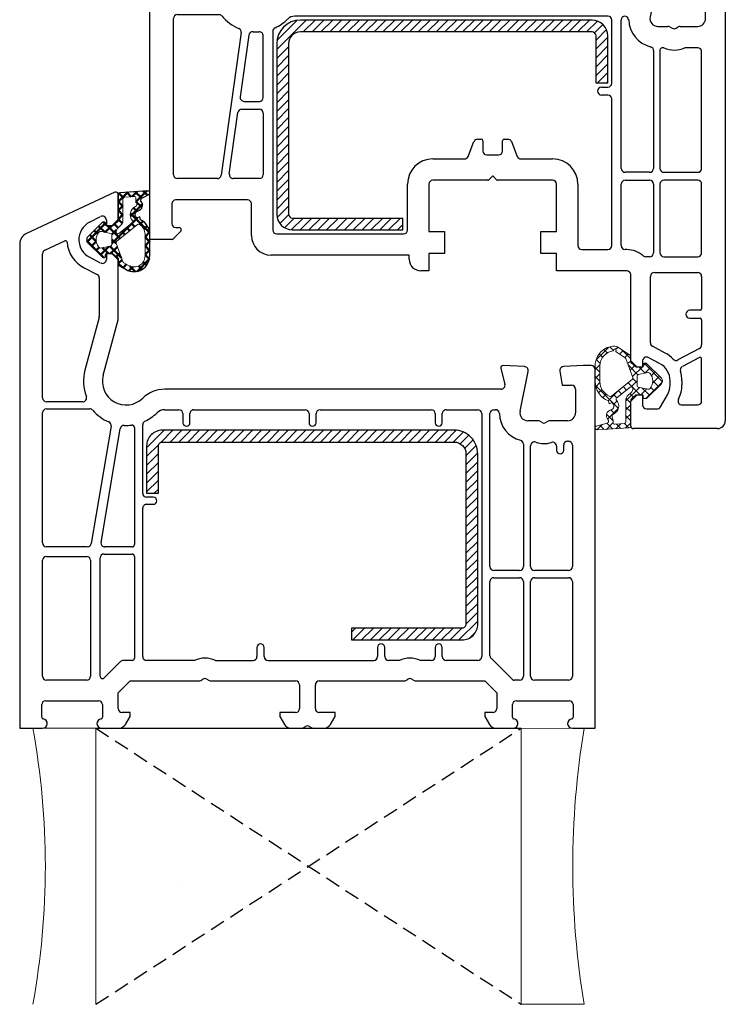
# Model space of a CAD drawing. Header units: millimetres. Extents: x -1427 to 10229, y -1578 to 5221.
# Tile 8 of 129: x 1019 to 1028, y -632 to -620. Entities that reach past the tile are written whole.
import ezdxf

# ---------------------------------------------------------------- set-up
doc = ezdxf.new("R2010")
doc.units = ezdxf.units.MM
doc.linetypes.add('AUSGEZOGEN', pattern=[0])
doc.linetypes.add('HIDDEN', pattern=[9.525, 6.35, -3.175])
for name, color, linetype in [('1', 7, 'Continuous'), ('10TNR-01', 7, 'AUSGEZOGEN'), ('listwa', 5, 'Continuous'), ('ościeżnica', 30, 'Continuous'), ('WO_HIDD', 32, 'HIDDEN')]:
    doc.layers.add(name, color=color, linetype=linetype)
for name, color, linetype, lineweight in [('A_wymiary', 7, 'Continuous', 5), ('AM_0', 7, 'Continuous', 50), ('PL_CONT', 210, 'Continuous', 0)]:
    doc.layers.add(name, color=color, linetype=linetype, lineweight=lineweight)

# ---------------------------------------------------------------- blocks, each defined once
blk = doc.blocks.new('HP122')
for p, q in [((61.39, 73), (0, 73)), ((0, 73), (0, 70.1)), ((67.97, 60.93), (62.74, 72.13)), ((1.39, 70.2), (3, 70.2)), ((6.6, 70.1), (21.3, 70.1)), ((23.5, 70.1), (40, 70.1)), ((41.9, 70.1), (60.18, 70.1)), ((3.5, 69.7), (3.5, 63)), ((6.1, 64.5), (6.1, 69.6)), ((21.8, 69.6), (21.8, 64.5)), ((23, 64.42), (23, 69.6)), ((40.5, 69.6), (40.5, 64.11)), ((41.4, 65.01), (41.4, 69.6)), ((60.63, 69.81), (61.81, 67.27)), ((21.3, 64), (6.6, 64)), ((38.31, 61.41), (23.42, 63.93)), ((52.11, 62.92), (45.4, 64.72)), ((58.39, 64.82), (57.55, 63.17)), ((59, 62.73), (59.72, 64.14)), ((64.18, 64.14), (64.89, 62.73)), ((0, 62.6), (0, 60.44)), ((3, 62.5), (1.39, 62.5)), ((6.6, 62.8), (21.6, 62.8)), ((23.58, 62.68), (37.99, 60.24)), ((57.1, 62.9), (52.24, 62.9)), ((8.45, 60.22), (6.39, 62.29)), ((22.1, 62.3), (22.1, 58.75)), ((23, 58.75), (23, 62.19)), ((44.78, 62.4), (51.8, 60.52)), ((59.4, 60.5), (60.2, 61.3)), ((60.2, 62), (59.45, 62)), ((60.2, 61.3), (60.2, 62)), ((64.45, 62), (63.7, 62)), ((63.7, 62), (63.7, 61.3)), ((63.7, 61.3), (64.5, 60.5)), ((2, 59), (2, 60)), ((2.5, 60.5), (4.5, 60.5)), ((4.5, 60.5), (6, 59)), ((51.92, 60.5), (59.4, 60.5)), ((64.5, 60.5), (67.7, 60.5)), ((0.5, 59.58), (1.5, 59)), ((1.5, 59), (2, 59)), ((6, 59), (6, 50.29)), ((8.6, 58.75), (8.6, 59.87)), ((21.8, 58.45), (8.9, 58.45)), ((38.15, 58.45), (23.3, 58.45)), ((8.6, 50.83), (8.6, 56.9)), ((9.1, 57.4), (27.9, 57.4)), ((28.4, 56.9), (28.4, 56.05)), ((29.3, 56.05), (29.3, 56.9)), ((29.8, 57.4), (38.48, 57.4)), ((40.4, 54.6), (40.4, 52.8)), ((43, 11.94), (43, 54.6)), ((39.9, 52.3), (38.75, 52.3)), ((38.75, 51.4), (39.9, 51.4)), ((6.07, 50.04), (6.23, 49.75)), ((40.4, 50.9), (40.4, 36.8)), ((6, 48.71), (6, 38)), ((6.23, 49.25), (6.07, 48.96)), ((8.6, 48.17), (8.6, 43.4)), ((10.25, 42.9), (9.1, 42.9)), ((8.6, 41.5), (8.6, 28.1)), ((9.1, 42), (10.25, 42)), ((1.5, 40), (0.5, 39.42)), ((2, 40), (1.5, 40)), ((2, 38), (2, 40)), ((0, 38.56), (0, 37.29)), ((5.5, 37.5), (2.5, 37.5)), ((0.07, 37.04), (0.23, 36.75)), ((0.23, 36.25), (0.07, 35.96)), ((39.9, 36.3), (38.75, 36.3)), ((0, 35.71), (0, 34.44)), ((2, 33), (2, 35)), ((2.5, 35.5), (5.5, 35.5)), ((6, 35), (6, 24.29)), ((38.75, 35.4), (39.9, 35.4)), ((40.4, 34.9), (40.4, 20.8)), ((0.5, 33.58), (1.5, 33)), ((1.5, 33), (2, 33)), ((10.25, 27.6), (9.1, 27.6)), ((9.1, 26.7), (10.25, 26.7)), ((8.6, 24.83), (8.6, 26.2)), ((6.07, 24.04), (6.23, 23.75)), ((6, 22.71), (6, 14)), ((6.23, 23.25), (6.07, 22.96)), ((8.6, 20.8), (8.6, 22.17)), ((10.25, 20.3), (9.1, 20.3)), ((39.9, 20.3), (38.75, 20.3)), ((8.6, 14.9), (8.6, 18.9)), ((9.1, 19.4), (10.25, 19.4)), ((38.75, 19.4), (39.9, 19.4)), ((40.4, 18.9), (40.4, 14.9)), ((1.5, 14), (0.5, 13.42)), ((2, 14), (1.5, 14)), ((2, 13), (2, 14)), ((6, 14), (4.5, 12.5)), ((39.9, 14.4), (9.1, 14.4)), ((0, 12.56), (0, 10.4)), ((4.5, 12.5), (2.5, 12.5)), ((6.19, 10.51), (8.88, 13.2)), ((9.23, 13.35), (18.6, 13.35)), ((19.1, 12.85), (19.1, 9.6)), ((20, 9.6), (20, 12.85)), ((20.5, 13.35), (39.9, 13.35)), ((40.4, 12.85), (40.4, 12.66)), ((45.62, 11.99), (43.63, 11.46)), ((45.86, 8.97), (46, 11.68)), ((1.39, 10.5), (3, 10.5)), ((3.5, 10), (3.5, 3.3)), ((6.1, 9.6), (6.1, 10.3)), ((18.6, 9.1), (6.6, 9.1)), ((36.03, 9.1), (20.5, 9.1)), ((40.2, 9.54), (45.26, 8.51)), ((6.1, 3.4), (6.1, 7.7)), ((6.6, 8.2), (18.6, 8.2)), ((19.1, 7.7), (19.1, 3.4)), ((20, 3.4), (20, 7.7)), ((20.5, 8.2), (35.81, 8.2)), ((39, 7.29), (39, 8.56)), ((38.77, 6.75), (38.93, 7.04)), ((38.93, 5.96), (38.77, 6.25)), ((39, 3.5), (39, 5.71)), ((35.77, 4.9), (35.25, 4.9)), ((35.25, 4), (35.9, 4)), ((45.28, 4.49), (43.5, 4.18)), ((43.5, 4.18), (43.5, 3)), ((46, 1.5), (45.87, 4.03)), ((0, 2.9), (0, 0)), ((3, 2.8), (1.39, 2.8)), ((18.6, 2.9), (6.6, 2.9)), ((35.9, 2.9), (20.5, 2.9)), ((36.4, 3.5), (36.4, 3.4)), ((36.4, 3.4), (36.4, 3.4)), ((43, 2.5), (40, 2.5)), ((46, 0.5), (46, 1.5)), ((0, 0), (45.5, 0))]:
    blk.add_line(p, q)
for centre, radius, start, end in [((61.39, 71.5), 1.5, 25, 90), ((0.6, 70.1), 0.6, 180, 352.8198), ((1.39, 70), 0.2, 90, 172.8198), ((3, 69.7), 0.5, 0, 90), ((6.6, 69.6), 0.5, 90, 180), ((21.3, 69.6), 0.5, 0, 90), ((23.5, 69.6), 0.5, 90, 180), ((40, 69.6), 0.5, 0, 90), ((41.9, 69.6), 0.5, 90, 180), ((60.18, 69.6), 0.5, 25, 90), ((61.95, 63), 4, 94.3446, 152.9883), ((61.63, 67.19), 0.2, 274.3446, 25), ((41.9, 65.01), 0.5, 180, 290.8506), ((61.95, 63), 2.5, 91.6783, 152.9883), ((61.95, 63), 2.5, 27.0117, 91.6783), ((6.6, 64.5), 0.5, 180, 270), ((21.3, 64.5), 0.5, 270, 0), ((23.5, 64.42), 0.5, 180, 260.3814), ((44, 59.5), 5.6, 130.9756, 156.8456), ((40, 64.11), 0.5, 310.9756, 0), ((44, 59.5), 5.4, 75, 110.8506), ((0.6, 62.6), 0.6, 7.1802, 180), ((1.39, 62.7), 0.2, 187.1802, 270), ((3, 63), 0.5, 270, 0), ((6.6, 62.5), 0.3, 90, 225), ((21.6, 62.3), 0.5, 0, 90), ((23.5, 62.19), 0.5, 80.3814, 180), ((44, 59.5), 3, 75, 224.4153), ((52.24, 63.4), 0.5, 255, 270), ((57.1, 63.4), 0.5, 270, 332.9883), ((59.45, 62.5), 0.5, 152.9883, 270), ((64.45, 62.5), 0.5, 270, 27.0117), ((38.39, 61.9), 0.5, 260.3814, 336.8456), ((1, 60.44), 1, 180, 240), ((2.5, 60), 0.5, 90, 180), ((8.1, 59.87), 0.5, 360, 45), ((37.91, 59.75), 0.5, 357.6547, 80.3814), ((51.92, 61), 0.5, 255, 270), ((67.7, 60.8), 0.3, 270, 25), ((8.9, 58.75), 0.3, 180, 270), ((21.8, 58.75), 0.3, 270, 0), ((23.3, 58.75), 0.3, 180, 270), ((38.15, 58.75), 0.3, 270, 7.3031), ((44, 59.5), 5.6, 177.6547, 187.3031), ((9.1, 56.9), 0.5, 90, 180), ((27.9, 56.9), 0.5, 360, 90), ((29.8, 56.9), 0.5, 90, 180), ((38.48, 56.9), 0.5, 25.2285, 90), ((44, 59.5), 5.6, 205.2285, 224.4153), ((39, 54.6), 4, 360, 44.4153), ((28.85, 56.05), 0.45, 180, 360), ((39, 54.6), 1.4, 360, 44.4153), ((39.9, 52.8), 0.5, 270, 360), ((38.75, 51.85), 0.45, 90, 270), ((39.9, 50.9), 0.5, 360, 90), ((6.5, 50.29), 0.5, 180, 210), ((5.8, 49.5), 3.1, 334.5854, 25.4146), ((6.5, 48.71), 0.5, 150, 180), ((5.8, 49.5), 0.5, 330, 30), ((9.1, 43.4), 0.5, 180, 270), ((10.25, 42.45), 0.45, 270, 90), ((9.1, 41.5), 0.5, 90, 180), ((1, 38.56), 1, 120, 180), ((2.5, 38), 0.5, 180, 270), ((5.5, 38), 0.5, 270, 0), ((0.5, 37.29), 0.5, 180, 210), ((-0.2, 36.5), 0.5, 330, 30), ((38.75, 35.85), 0.45, 90, 270), ((39.9, 36.8), 0.5, 270, 0), ((0.5, 35.71), 0.5, 150, 180), ((2.5, 35), 0.5, 90, 180), ((5.5, 35), 0.5, 0, 90), ((39.9, 34.9), 0.5, 0, 90), ((1, 34.44), 1, 180, 240), ((9.1, 28.1), 0.5, 180, 270), ((10.25, 27.15), 0.45, 270, 90), ((9.1, 26.2), 0.5, 90, 180), ((6.5, 24.29), 0.5, 180, 210), ((5.8, 23.5), 0.5, 330, 30), ((5.8, 23.5), 3.1, 334.5854, 25.4146), ((6.5, 22.71), 0.5, 150, 180), ((9.1, 20.8), 0.5, 180, 270), ((10.25, 19.85), 0.45, 270, 90), ((38.75, 19.85), 0.45, 90, 270), ((39.9, 20.8), 0.5, 270, 360), ((9.1, 18.9), 0.5, 90, 180), ((39.9, 18.9), 0.5, 360, 90), ((9.1, 14.9), 0.5, 180, 270), ((39.9, 14.9), 0.5, 270, 360), ((1, 12.56), 1, 120, 180), ((2.5, 13), 0.5, 180, 270), ((9.23, 12.85), 0.5, 90, 135), ((18.6, 12.85), 0.5, 360, 90), ((20.5, 12.85), 0.5, 90, 180), ((39.9, 12.85), 0.5, 0, 90), ((39.9, 12.66), 0.5, 271.3976, 360), ((40, 8.56), 3.6, 91.3976, 165.2974), ((43.5, 11.94), 0.5, 180, 285), ((45.7, 11.7), 0.3, 357, 105), ((0.6, 10.4), 0.6, 180, 352.8198), ((1.39, 10.3), 0.2, 90, 172.8198), ((3, 10), 0.5, 0, 90), ((6.4, 10.3), 0.3, 135, 180), ((6.6, 9.6), 0.5, 180, 270), ((18.6, 9.6), 0.5, 270, 360), ((20.5, 9.6), 0.5, 180, 270), ((36.03, 9.6), 0.5, 270, 345.2974), ((40, 8.56), 1, 78.5, 180), ((45.36, 9), 0.5, 258.5, 357), ((6.6, 7.7), 0.5, 90, 180), ((18.6, 7.7), 0.5, 0, 90), ((20.5, 7.7), 0.5, 90, 180), ((35.81, 7.7), 0.5, 340.5288, 90), ((39.2, 6.5), 3.1, 160.5288, 197.7916), ((39.2, 6.5), 0.5, 150, 210), ((38.5, 7.29), 0.5, 330, 0), ((35.77, 5.4), 0.5, 270, 17.7916), ((38.5, 5.71), 0.5, 0, 30), ((35.25, 4.45), 0.45, 90, 270), ((35.9, 3.5), 0.5, 0, 90), ((45.37, 4), 0.5, 3, 100), ((0.6, 2.9), 0.6, 7.1802, 180), ((1.39, 3), 0.2, 187.1802, 270), ((3, 3.3), 0.5, 270, 0), ((6.6, 3.4), 0.5, 180, 270), ((18.6, 3.4), 0.5, 270, 0), ((20.5, 3.4), 0.5, 180, 270), ((35.9, 3.4), 0.5, 270, 0), ((40, 3.5), 1, 180, 270), ((43, 3), 0.5, 270, 360), ((45.5, 0.5), 0.5, 270, 0)]:
    blk.add_arc(centre, radius, start, end)
blk = doc.blocks.new('hp172')
for p, q in [((0, -2.72), (0, 0)), ((0, 0), (49.39, 0)), ((50.74, -0.87), (55.97, -12.07)), ((0.99, -3.91), (0.15, -3.07)), ((1.5, -3.3), (1.5, -3.7)), ((4.5, -2.8), (2, -2.8)), ((5, -12.4), (5, -3.3)), ((7.7, -8.57), (7.7, -3.5)), ((8.2, -3), (28, -3)), ((28.5, -3.5), (28.5, -8.76)), ((29.7, -3.5), (29.7, -7.78)), ((48.11, -3), (30.2, -3)), ((49.71, -5.74), (48.56, -3.29)), ((33.42, -8.19), (40.12, -9.98)), ((45.56, -9.73), (46.42, -8.12)), ((26.21, -11.6), (8.13, -9.06)), ((47.74, -8.83), (46.98, -10.27)), ((52.92, -10.27), (52.16, -8.83)), ((7.7, -13.9), (7.7, -10.59)), ((8.27, -10.09), (16.07, -11.19)), ((39.8, -12.48), (32.78, -10.6)), ((40.25, -10), (45.12, -10)), ((47.42, -11), (48.2, -11)), ((48.2, -11), (48.2, -11.7)), ((51.7, -11.7), (51.7, -11)), ((51.7, -11), (52.48, -11)), ((16.5, -11.68), (16.5, -13.9)), ((17.5, -11.96), (17.5, -13.9)), ((25.89, -12.57), (18.07, -11.47)), ((48.2, -11.7), (47.4, -12.5)), ((52.5, -12.5), (51.7, -11.7)), ((0.5, -12.9), (4.5, -12.9)), ((47.4, -12.5), (39.92, -12.5)), ((55.7, -12.5), (52.5, -12.5)), ((16, -14.4), (8.2, -14.4)), ((18, -14.4), (25.81, -14.4)), ((-2, -32.9), (-2, -15.4)), ((0.7, -16.1), (0.7, -32.2)), ((26.37, -15.6), (1.2, -15.6)), ((28.3, -58.1), (28.3, -18.4)), ((31, -18.4), (31, -61.06)), ((-2.5, -32.9), (-2, -32.9)), ((1.2, -32.7), (7, -32.7)), ((-4, -35.4), (-4, -34.4)), ((-1.8, -35.4), (-4, -35.4)), ((-1.8, -37.4), (-1.8, -35.4)), ((7, -35.4), (1, -35.4)), ((1, -35.4), (1, -37.4)), ((7.5, -42.88), (7.5, -35.9)), ((10.2, -35.9), (10.2, -39.91)), ((1, -37.4), (-1.8, -37.4)), ((10.51, -40.38), (12.39, -41.12)), ((12.5, -42.25), (11.2, -42.25)), ((12.7, -41.59), (12.7, -42.05)), ((7.97, -43.43), (7.56, -43.02)), ((7.56, -43.98), (7.96, -43.58)), ((10.7, -42.75), (10.7, -44.25)), ((7.5, -51.1), (7.5, -44.12)), ((11.2, -44.75), (12.5, -44.75)), ((12.39, -45.88), (10.51, -46.62)), ((12.7, -44.95), (12.7, -45.41)), ((10.2, -47.09), (10.2, -51.1)), ((-1.8, -51.6), (-1.8, -49.6)), ((-1.8, -49.6), (1, -49.6)), ((1, -49.6), (1, -51.6)), ((-4, -60.5), (-4, -51.6)), ((-4, -51.6), (-1.8, -51.6)), ((1, -51.6), (7, -51.6)), ((-1.3, -54.8), (-1.3, -58.1)), ((7, -54.3), (-0.8, -54.3)), ((18.3, -58.1), (18.3, -57.3)), ((19.3, -57.3), (19.3, -58.1)), ((-0.8, -58.6), (17.8, -58.6)), ((19.8, -58.6), (27.8, -58.6)), ((-0.8, -59.8), (7, -59.8)), ((9, -59.8), (27.83, -59.8)), ((-23.7, -61), (-20.5, -61)), ((-20.5, -61), (-19.7, -61.8)), ((-16.2, -61.8), (-15.4, -61)), ((-15.4, -61), (-4.5, -61)), ((-1.3, -60.5), (-1.3, -60.3)), ((7.5, -60.3), (7.5, -63.4)), ((8.5, -63.4), (8.5, -60.3)), ((31.63, -61.54), (33.62, -61.01)), ((-24, -72), (-24, -61.3)), ((-19.7, -61.8), (-19.7, -62.5)), ((-16.2, -62.5), (-16.2, -61.8)), ((34, -61.32), (33.86, -64.03)), ((-21.5, -63), (-21.5, -64.34)), ((-19.7, -62.5), (-21, -62.5)), ((-15.66, -62.5), (-16.2, -62.5)), ((-15.74, -64.67), (-14.98, -63.23)), ((-15.42, -62.5), (-15.66, -62.5)), ((-13.12, -63.5), (-4.7, -63.5)), ((-2.2, -63.4), (-2.2, -62.92)), ((33.26, -64.49), (28.2, -63.46)), ((-21.25, -64.77), (-19.7, -65.67)), ((-14.42, -65.38), (-13.56, -63.77)), ((-4.2, -64), (-4.2, -69.5)), ((7, -63.9), (-1.7, -63.9)), ((7, -64.7), (-1.7, -64.7)), ((23.93, -63.9), (9, -63.9)), ((23.93, -64.7), (9, -64.7)), ((27, -64.44), (27, -65.71)), ((-18.45, -66), (-17.95, -66)), ((-2.2, -65.2), (-2.2, -69.5)), ((7.5, -69.5), (7.5, -65.2)), ((8.5, -65.2), (8.5, -69.5)), ((26.93, -65.96), (26.77, -66.25)), ((-13.83, -69.73), (-15.29, -66.99)), ((26.77, -66.75), (26.93, -67.04)), ((27, -67.29), (27, -69.5)), ((-21, -67.51), (-21, -69.5)), ((-17.95, -67.5), (-18.45, -67.5)), ((-14.98, -69.71), (-16.12, -67.55)), ((-10, -68.5), (-10, -69.8)), ((-9, -69.8), (-9, -68.5)), ((24.3, -69.5), (24.3, -67.85)), ((31.5, -68.82), (33.28, -68.51)), ((31.5, -70), (31.5, -68.82)), ((33.87, -68.97), (34, -71.5)), ((-20.5, -70), (-15.15, -70)), ((-10.2, -70), (-13.39, -70)), ((-4.7, -70), (-8.8, -70)), ((-1.7, -70), (7, -70)), ((9, -70), (23.8, -70)), ((28, -70.5), (31, -70.5)), ((34, -71.5), (34, -72.5)), ((33.5, -73), (-23, -73))]:
    blk.add_line(p, q)
for centre, radius, start, end in [((49.39, -1.5), 1.5, 25, 90), ((0.5, -2.72), 0.5, 180, 225), ((1.2, -3.7), 0.3, 225, 360), ((2, -3.3), 0.5, 90, 180), ((4.5, -3.3), 0.5, 0, 90), ((8.2, -3.5), 0.5, 90, 180), ((28, -3.5), 0.5, 0, 90), ((30.2, -3.5), 0.5, 90, 180), ((48.11, -3.5), 0.5, 25, 90), ((49.95, -10), 4, 95.7956, 152.0424), ((49.52, -5.82), 0.2, 275.7956, 25), ((8.2, -8.57), 0.5, 180, 262), ((30.2, -7.78), 0.5, 180, 287.4576), ((32, -13.5), 5.5, 75, 107.4576), ((49.95, -10), 2.5, 27.9576, 152.0424), ((32, -13.5), 5.7, 130.1778, 157.2903), ((28, -8.76), 0.5, 310.1778, 0), ((40.25, -9.5), 0.5, 255, 270), ((45.12, -9.5), 0.5, 270, 332.0424), ((8.2, -10.59), 0.5, 82, 180), ((16, -11.68), 0.5, 0, 82), ((32, -13.5), 3, 75, 224.4153), ((47.42, -10.5), 0.5, 152.0424, 270), ((52.48, -10.5), 0.5, 270, 27.9576), ((4.5, -12.4), 0.5, 270, 0), ((18, -11.96), 0.5, 82, 180), ((26.28, -11.11), 0.5, 262, 337.2903), ((39.92, -12), 0.5, 255, 270), ((55.7, -12.2), 0.3, 270, 0), ((55.7, -12.2), 0.3, 360, 25), ((55.7, -12.2), 0.3, 360, 25), ((0.5, -15.4), 2.5, 90, 180), ((25.82, -13.06), 0.5, 355.9369, 82), ((32, -13.5), 5.7, 175.9369, 183.6991), ((8.2, -13.9), 0.5, 180, 270), ((16, -13.9), 0.5, 270, 0), ((18, -13.9), 0.5, 180, 270), ((25.81, -13.9), 0.5, 270, 3.6991), ((1.2, -16.1), 0.5, 90, 180), ((26.37, -16.1), 0.5, 24.7939, 90), ((32, -13.5), 5.7, 204.7939, 224.4153), ((27, -18.4), 4, 0, 44.4153), ((27, -18.4), 1.3, 0, 44.4153), ((1.2, -32.2), 0.5, 180, 270), ((-2.5, -34.4), 1.5, 90, 180), ((7, -35.9), 3.2, 0, 90), ((7, -35.9), 0.5, 0, 90), ((10.7, -39.91), 0.5, 180, 248.1986), ((12.2, -41.59), 0.5, 0, 68.1986), ((11.2, -42.75), 0.5, 90, 180), ((12.5, -42.05), 0.2, 270, 0), ((7.7, -42.88), 0.2, 180, 225), ((7.9, -43.5), 0.102, 309.8452, 0.174), ((7.9, -43.5), 0.101, 0, 45), ((7.7, -44.12), 0.2, 134.9411, 180), ((11.2, -44.25), 0.5, 180, 270), ((12.5, -44.95), 0.2, 0, 90), ((12.2, -45.41), 0.5, 291.8014, 0), ((10.7, -47.09), 0.5, 111.8014, 180), ((7, -51.1), 0.5, 270, 0), ((7, -51.1), 3.2, 270, 0), ((-0.8, -54.8), 0.5, 90, 180), ((18.8, -57.3), 0.5, 90, 180), ((18.8, -57.3), 0.5, 0, 90), ((-0.8, -58.1), 0.5, 180, 270), ((17.8, -58.1), 0.5, 270, 0), ((19.8, -58.1), 0.5, 180, 270), ((27.8, -58.1), 0.5, 270, 0), ((-0.8, -60.3), 0.5, 90, 180), ((7, -60.3), 0.5, 0, 90), ((9, -60.3), 0.5, 90, 180), ((27.83, -60.27), 0.471, 272.349, 90), ((-23.7, -61.3), 0.3, 90, 180), ((-4.5, -60.5), 0.5, 270, 0), ((-4.5, -60.5), 3.2, 319.1791, 0), ((28, -64.44), 3.7, 92.349, 165.6859), ((31.5, -61.06), 0.5, 180, 285), ((33.7, -61.3), 0.3, 90, 105), ((33.7, -61.3), 0.3, 1.8115, 90), ((33.7, -61.3), 0.3, 357, 1.8115), ((-21, -63), 0.5, 90, 180), ((-15.42, -63), 0.5, 0, 90), ((-15.42, -63), 0.5, 332, 360), ((-13.12, -64), 0.5, 90, 152), ((-4.7, -64), 0.5, 0, 90), ((-1.7, -62.92), 0.5, 139.1791, 180), ((-1.7, -63.4), 0.5, 180, 270), ((7, -63.4), 0.5, 270, 0), ((9, -63.4), 0.5, 180, 270), ((23.93, -63.4), 0.5, 270, 345.6859), ((28, -64.44), 1, 78.5, 180), ((-21, -64.34), 0.5, 180, 240), ((-17.95, -63.5), 2.5, 270, 332), ((-1.7, -65.2), 0.5, 90, 180), ((7, -65.2), 0.5, 0, 90), ((9, -65.2), 0.5, 90, 180), ((23.93, -65.07), 0.368, 336.3364, 90), ((33.36, -64), 0.5, 258.5, 270), ((33.36, -64), 0.5, 270, 357), ((-18.45, -63.5), 2.5, 240, 270), ((-17.95, -63.5), 4, 313.6523, 332), ((27.2, -66.5), 3.2, 156.3364, 205.0078), ((26.5, -65.71), 0.5, 330, 0), ((-20.5, -67.51), 0.5, 62.8868, 180), ((-18.45, -63.5), 4, 242.8868, 270), ((-17.95, -63.5), 4, 270, 287.931), ((-16.57, -67.78), 0.5, 28, 107.931), ((-14.85, -66.76), 0.5, 133.6523, 208), ((27.2, -66.5), 0.5, 150, 210), ((26.5, -67.29), 0.5, 0, 30), ((-9.5, -68.5), 0.5, 90, 180), ((-9.5, -68.5), 0.5, 0, 90), ((33.37, -69), 0.5, 90, 100), ((33.37, -69), 0.5, 3, 90), ((-20.5, -69.5), 0.5, 180, 270), ((-15.15, -69.8), 0.2, 270, 28), ((-13.39, -69.5), 0.5, 208, 270), ((-10.2, -69.8), 0.2, 270, 0), ((-8.8, -69.8), 0.2, 180, 270), ((-4.7, -69.5), 0.5, 270, 0), ((-1.7, -69.5), 0.5, 180, 270), ((7, -69.5), 0.5, 270, 0), ((9, -69.5), 0.5, 180, 270), ((23.8, -69.5), 0.5, 270, 360), ((28, -69.5), 1, 180, 270), ((31, -70), 0.5, 270, 0), ((-23, -72), 1, 180, 270), ((33.5, -72.5), 0.5, 270, 360)]:
    blk.add_arc(centre, radius, start, end)
blk = doc.blocks.new('vs102')
for p, q in [((5, 42), (-16.6, 42)), ((-18.6, 40), (-18.6, 26)), ((-17.1, 40), (-17.1, 26)), ((5, 40.5), (-16.6, 40.5)), ((6.5, 2), (6.5, 39)), ((8, 2), (8, 39)), ((-18.6, 26), (-17.1, 26)), ((0, 0), (0, 1.5)), ((0, 1.5), (6, 1.5)), ((0, 0), (6, 0))]:
    blk.add_line(p, q)
for centre, radius, start, end in [((-16.6, 40), 2, 90, 180), ((5, 39), 3, 0, 90), ((-16.6, 40), 0.5, 90, 180), ((5, 39), 1.5, 0, 90), ((6, 2), 0.5, 270, 0), ((6, 2), 2, 270, 0)]:
    blk.add_arc(centre, radius, start, end)
blk = doc.blocks.new('A$C9be35ea3')
at = {"layer": '10TNR-01'}
h = blk.add_hatch(dxfattribs=at)
h.set_pattern_fill('ANSI37', color=256, scale=0.25, style=0)
h.set_pattern_definition([(45, (-109.0201, 51.3034), (-0.561266, 0.561266), []), (135, (-109.0201, 51.3034), (-0.561266, -0.561266), [])])
h.paths.add_polyline_path([(267.825, 160.844, 0.3858048), (268.009, 161.039), (268.009, 164.456), (268.675, 165.013, -0.1989124), (268.771, 165.048), (269.459, 165.048), (269.509, 165.048), (269.509, 165.04, -0.3178372), (269.609, 164.898), (269.609, 164.698, 0.5773503), (269.834, 164.568, 0.3094806), (270.003, 164.581), (271.898, 166.442, 0.4196407), (271.898, 167.155), (270.028, 168.991, 0.2898781), (269.819, 169.036, 0.5393308), (269.609, 168.898), (269.609, 168.698, -0.3178372), (269.509, 168.557), (269.509, 168.548), (269.095, 168.548), (268.717, 168.548), (268.009, 169.14), (268.009, 169.998), (266.319, 171.105, 0.1453608), (265.991, 171.202, 0.4142136), (263.509, 168.72), (263.509, 168.248), (263.509, 166.707, 0.308694), (265.179, 164.26), (265.258, 163.911), (265.636, 164.042, -0.6921064), (265.477, 163.119, 0.5543799), (265.104, 161.918, -0.4967511), (265.037, 161.445), (263.636, 161.051, 0.241131), (263.509, 160.862), (263.509, 160.803, 0.3951431), (263.77, 160.583)])
h.paths.add_polyline_path([(265.775, 161.54, 0.1541), (265.712, 162.078, -0.499469), (265.903, 162.641, 0.4856911), (266.203, 164.344, -0.4298337), (266.227, 164.633), (267.937, 166.007, -0.6295754), (268.263, 165.851), (268.263, 165.716, -0.1992307), (268.145, 165.433), (267.579, 164.867, 0.1649872), (267.409, 164.521), (267.409, 161.598, -0.3916648), (267.224, 161.399), (265.988, 161.303, -0.4947735)], flags=16)
h.paths.add_polyline_path([(265.355, 164.836, -0.3024522), (264.109, 166.707), (264.109, 168.72, -0.3832506), (265.791, 170.591, 0.1704853), (265.86, 170.704), (265.863, 170.718, -1.0021059), (266.153, 170.655), (266.138, 170.583, 0.3104069), (266.181, 170.478), (267.369, 169.7), (268.292, 167.238, -0.323872), (268.23, 167.012), (265.557, 164.865, -0.2747973)], flags=16)
h.paths.add_polyline_path([(268.97, 165.993, -0.3571831), (268.809, 166.189), (268.809, 167.407, -0.3571831), (268.97, 167.603), (270.183, 167.848, -0.2791259), (270.475, 167.742, -0.1718015), (270.809, 166.798, -0.1718017), (270.475, 165.854, -0.2791256), (270.183, 165.749)], flags=16)
at = {"layer": 'AM_0'}
h = blk.add_hatch(dxfattribs=at)
h.set_pattern_fill('ANSI37', color=256, scale=0.25, style=0)
h.set_pattern_definition([(45, (-109.0201, -25.176), (-0.561266, 0.561266), []), (135, (-109.0201, -25.176), (-0.561266, -0.561266), [])])
h.paths.add_polyline_path([(205.839, 187.236), (205.76, 187.585), (205.382, 187.454, -0.6921064), (205.541, 188.376, 0.5673836), (205.894, 189.594, -0.46663), (206.175, 190.045), (206.885, 190.439, 0.8023046), (206.746, 190.907), (203.194, 190.647, 0.3858048), (203.009, 190.451), (203.009, 187.247), (203.009, 187.247), (203.009, 187.097, -0.2005175), (202.955, 186.994), (202.343, 186.482, -0.1989124), (202.247, 186.447), (201.559, 186.447), (201.509, 186.447), (201.509, 186.456, -0.3178372), (201.409, 186.597), (201.409, 186.797, 0.4142136), (201.259, 186.947), (201.109, 186.947, 0.1708663), (201.015, 186.914), (199.148, 185.082, 0.1756194), (199.009, 184.697, 0.1756163), (199.148, 184.313), (200.994, 182.501, 0.2224181), (201.109, 182.447), (201.259, 182.447, 0.4142136), (201.409, 182.597), (201.409, 182.797, -0.3178372), (201.509, 182.939), (201.509, 182.947), (202.209, 182.947), (202.247, 182.947, -0.1759538), (202.343, 182.912), (202.902, 182.445, -0.2220744), (203.009, 182.215), (203.009, 181.497), (204.009, 180.92, 0.5773503), (207.009, 182.652), (207.009, 185.381, 0.2889721)])
h.paths.add_polyline_path([(203.081, 185.489, -0.6295754), (202.756, 185.645), (202.756, 185.78, -0.1992307), (202.873, 186.063), (203.439, 186.629, 0.1649872), (203.609, 186.974), (203.61, 189.892, -0.3916647), (203.794, 190.092), (205.03, 190.187, -0.494774), (205.243, 189.951, 0.1540999), (205.307, 189.413, -0.4201735), (205.203, 188.897, 0.5132713), (204.815, 187.152, -0.4298337), (204.791, 186.863), (204.739, 186.821)], flags=16)
h.paths.add_polyline_path([(205.454, 186.625, -0.3089158), (205.679, 186.643, -0.2684499), (206.409, 185.381), (206.409, 182.652, -0.5773503), (204.309, 181.44), (203.637, 181.828), (202.726, 184.257, -0.323872), (202.788, 184.484)], flags=16)
h.paths.add_polyline_path([(202.209, 185.347), (202.209, 184.047, -0.3581409), (202.088, 183.9), (200.866, 183.654, -0.2865499), (200.519, 183.784, -0.1650794), (200.209, 184.697, -0.1650794), (200.519, 185.61, -0.2861847), (200.866, 185.74), (202.089, 185.494, -0.3571833)], flags=16)
at = {"layer": 'listwa'}
h = blk.add_hatch(dxfattribs=at)
h.set_pattern_fill('ANSI31', color=256, scale=0.25, style=0)
h.set_pattern_definition([(45, (383.6515, 71.5414), (-0.561266, 0.561266), [])])
h.paths.add_polyline_path([(226.109, 212.548, 0.4142136), (223.109, 209.548), (223.109, 187.948, 0.4142136), (225.109, 185.948), (239.109, 185.948), (239.109, 187.448), (225.109, 187.448, -0.4142136), (224.609, 187.948), (224.609, 209.548, -0.4142136), (226.109, 211.048), (263.109, 211.048, -0.4142136), (263.609, 210.548), (263.609, 204.548), (265.109, 204.548), (265.109, 210.548, 0.4142136), (263.109, 212.548)])
h = blk.add_hatch(dxfattribs=at)
h.set_pattern_fill('ANSI31', color=256, scale=0.25, style=0)
h.set_pattern_definition([(45, (-109.0201, -25.176), (-0.561266, 0.561266), [])])
h.paths.add_polyline_path([(208.609, 160.548, 0.4142136), (206.609, 158.548), (206.609, 152.548), (208.109, 152.548), (208.109, 158.548, -0.4142136), (208.609, 159.048), (245.609, 159.048, -0.4142136), (247.109, 157.548), (247.109, 135.948, -0.4142136), (246.609, 135.448), (232.609, 135.448), (232.609, 133.948), (246.609, 133.948, 0.4142136), (248.609, 135.948), (248.609, 157.548, 0.4142136), (245.609, 160.548)])
at = {"color": 7}
for p, q in [((201.509, 186.447), (202.209, 186.447)), ((201.509, 182.947), (202.209, 182.947))]:
    blk.add_line(p, q, dxfattribs=at)
for points in [[(205.243, 189.951, 0.1541), (205.307, 189.413, -0.4201735), (205.203, 188.897, 0.5132713), (204.815, 187.152, -0.4298337), (204.791, 186.863), (204.739, 186.821), (203.081, 185.489, -0.6295754), (202.756, 185.645), (202.756, 185.78, -0.1985936), (202.872, 186.062), (203.438, 186.628, 0.1652795), (203.609, 186.974), (203.61, 189.892, -0.391661), (203.794, 190.092), (205.03, 190.187, -0.4947733)], [(203.637, 181.828), (204.309, 181.44, 0.5773503), (206.409, 182.652), (206.409, 185.381, 0.2684499), (205.679, 186.643, 0.3089158), (205.454, 186.625), (202.788, 184.484, 0.323872), (202.726, 184.257)], [(200.865, 183.654), (202.089, 183.9, 0.356226), (202.209, 184.047), (202.209, 185.347, 0.3571833), (202.089, 185.494), (200.866, 185.74, 0.2861847), (200.519, 185.61, 0.1650794), (200.209, 184.697, 0.1650794), (200.519, 183.784, 0.2858196)], [(269.609, 164.898), (269.609, 164.698, 0.4142136), (269.759, 164.548), (269.909, 164.548, 0.1708663), (270.003, 164.581), (271.898, 166.442, 0.4196407), (271.898, 167.155), (270.028, 168.991, 0.1965103), (269.888, 169.048), (269.759, 169.048, 0.4142136), (269.609, 168.898), (269.609, 168.698, -0.4142136), (269.459, 168.548), (269.095, 168.548), (268.789, 168.548, -0.1759541), (268.661, 168.595), (268.081, 169.08, -0.2220741), (268.009, 169.234), (268.009, 169.998), (266.321, 171.103, 0.1465083), (265.991, 171.202, 0.4142136), (263.509, 168.72), (263.509, 168.248), (263.509, 166.707, 0.308694), (265.179, 164.26), (265.258, 163.911), (265.636, 164.042, -0.6921064), (265.477, 163.119, 0.5673836), (265.124, 161.897, -0.46663), (265.037, 161.445), (263.636, 161.051, 0.8050915), (263.777, 160.583), (267.825, 160.844, 0.3858048), (268.009, 161.039), (268.009, 164.386, -0.2220743), (268.063, 164.501), (268.675, 165.013, -0.1989124), (268.771, 165.048), (269.459, 165.048, -0.4142136)], [(264.109, 166.707, 0.3024522), (265.355, 164.836, 0.2747973), (265.557, 164.865), (268.23, 167.012, 0.323872), (268.292, 167.238), (267.392, 169.639, 0.1594217), (267.314, 169.736), (266.181, 170.478, -0.3104069), (266.138, 170.583), (266.153, 170.656, 0.9968901), (265.863, 170.719), (265.86, 170.704, -0.1704853), (265.791, 170.591, 0.3832506), (264.109, 168.72)], [(270.183, 167.848), (268.97, 167.603, 0.3571831), (268.809, 167.407), (268.809, 166.189, 0.3571831), (268.97, 165.993), (270.183, 165.749, 0.2791256), (270.475, 165.854, 0.1718017), (270.809, 166.798, 0.1718015), (270.475, 167.742, 0.2791259)], [(267.937, 166.007), (266.292, 164.685), (266.227, 164.633, 0.4298337), (266.203, 164.344, -0.5132713), (265.815, 162.599, 0.4201735), (265.712, 162.078, -0.1541), (265.775, 161.54, 0.4947733), (265.988, 161.303), (267.224, 161.399, 0.391661), (267.409, 161.598), (267.409, 164.521, -0.1649872), (267.579, 164.867), (268.145, 165.433, 0.1992307), (268.263, 165.716), (268.263, 165.851, 0.6295754)]]:
    blk.add_lwpolyline(points, format="xyb", close=True)
at = {"color": 3}
blk.add_arc((201.559, 186.597), 0.15, 250.52878, 269.9994, dxfattribs=at)
at = {"layer": '1', "color": 7}
blk.add_line((203.009, 187.247), (203.009, 190.447), dxfattribs=at)
at = {"layer": '10TNR-01'}
blk.add_lwpolyline([(201.015, 186.914), (199.148, 185.082, 0.1756194), (199.009, 184.697, 0.1756163), (199.148, 184.313), (200.994, 182.501, 0.2224181), (201.109, 182.447), (201.259, 182.447, 0.4142136), (201.409, 182.597), (201.409, 182.797, -0.4142136), (201.559, 182.947), (202.247, 182.947, -0.175954), (202.343, 182.912), (202.902, 182.445, -0.2220739), (203.009, 182.215), (203.009, 181.497), (204.009, 180.92, 0.5773503), (207.009, 182.652), (207.009, 185.381, 0.2889721), (205.839, 187.236), (205.76, 187.585), (205.382, 187.454, -0.6921064), (205.541, 188.376, 0.5673836), (205.894, 189.594, -0.46663), (206.175, 190.045), (206.885, 190.439, 0.8050915), (206.745, 190.907), (203.194, 190.647, 0.391661), (203.009, 190.447), (203.009, 187.097, -0.2005161), (202.955, 186.994), (202.343, 186.482, -0.1989124), (202.247, 186.447), (201.559, 186.447), (201.509, 186.456, -0.3178372), (201.409, 186.597), (201.409, 186.797, 0.4142136), (201.259, 186.947), (201.109, 186.947, 0.1708663)], format="xyb", close=True, dxfattribs=at)
at = {"layer": 'listwa'}
blk.add_lwpolyline([(247.109, 157.548), (247.109, 135.948, -0.4142136), (246.609, 135.448), (232.609, 135.448), (232.609, 133.948), (246.609, 133.948, 0.4142136), (248.609, 135.948), (248.609, 157.548, 0.4142136), (245.609, 160.548), (208.609, 160.548, 0.4142136), (206.609, 158.548), (206.609, 152.548), (208.109, 152.548), (208.109, 158.548, -0.4142136), (208.609, 159.048), (245.609, 159.048, -0.4142136)], format="xyb", close=True, dxfattribs=at)
at = {"layer": 'ościeżnica', "linetype": 'Continuous'}
blk.add_line((200.174, 122.748), (254.117, 122.748), dxfattribs=at)
at = {"layer": 'PL_CONT'}
for p, q in [((192.174, 122.748), (200.174, 122.748)), ((200.174, 122.748), (200.174, 87.748)), ((210.591, 102.748), (210.591, 102.748))]:
    blk.add_line(p, q, dxfattribs=at)
blk.add_lwpolyline([(262.117, 122.713), (254.117, 122.748), (254.117, 122.748), (254.117, 87.748), (254.117, 87.748), (262.117, 87.748, -0.083647)], format="xyb", close=True, dxfattribs=at)
blk.add_arc((96.884, 105.248), 96.884, 349.59363, 10.40637, dxfattribs=at)
at = {"layer": 'WO_HIDD', "ltscale": 0.3}
for points in [[(200.174, 122.748), (254.117, 87.748)], [(200.174, 87.748), (254.117, 122.748)]]:
    blk.add_lwpolyline(points, dxfattribs=at)
at = {"layer": '10TNR-01', "rotation": 90}
blk.add_blockref('hp172', (207.009, 184.748), dxfattribs=at)
at = {"layer": '10TNR-01', "color": 0, "rotation": 90}
blk.add_blockref('HP122', (263.509, 122.748), dxfattribs=at)
at = {"layer": 'listwa', "rotation": 90}
blk.add_blockref('vs102', (265.109, 204.548), dxfattribs=at)

msp = doc.modelspace()

# ---------------------------------------------------------------- block references
at = {"layer": 'A_wymiary', "xscale": 0.1, "yscale": 0.1, "zscale": 0.1}
msp.add_blockref('A$C9be35ea3', (999.67273, -640.94089), dxfattribs=at)

doc.saveas('drawing.dxf')
